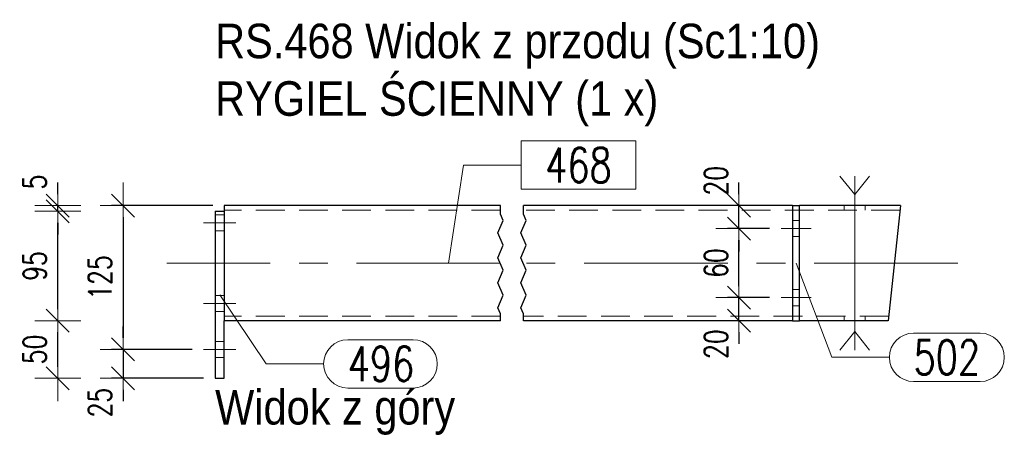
# Model space of a CAD drawing. Header units: millimetres. Extents: x -877 to 135, y 14151 to 14821.
# Tile 20 of 46: x -376 to -290, y 14252 to 14288. Entities that reach past the tile are written whole.
import ezdxf

# ---------------------------------------------------------------- set-up
doc = ezdxf.new("R2010")
doc.units = ezdxf.units.MM
doc.header["$LTSCALE"] = 10
doc.linetypes.add('HIDDEN', pattern=[0.375, 0.25, -0.125])
doc.linetypes.add('MITTE', pattern=[2, 1.25, -0.25, 0.25, -0.25])
doc.layers.get('Defpoints').update_dxf_attribs({"color": 1})
for name, color, linetype, lineweight in [('PS_Bolt', 4, 'Continuous', 13), ('PS_DIM', 4, 'Continuous', 13), ('PS_Hidden', 2, 'HIDDEN', 9), ('PS_Mid', 5, 'MITTE', 15), ('PS_Pos', 1, 'Continuous', 15), ('PS_Shape', 161, 'Continuous', 30), ('PS_SOLID', 7, 'Continuous', 30), ('PS_TEXT', 3, 'Continuous', 18)]:
    doc.layers.add(name, color=color, linetype=linetype, lineweight=lineweight)
doc.styles.add('gil', font='txt', dxfattribs={"width": 0.9})
doc.styles.add('simplex', font='simplex.shx', dxfattribs={"width": 0.75})
doc.dimstyles.new('1_10_PRZ', dxfattribs={"dimtxt": 2, "dimasz": 1, "dimexe": 2, "dimexo": 5, "dimgap": 1, "dimtad": 1, "dimdec": 0, "dimlfac": 10, "dimtxsty": 'simplex', "dimblk": 'dimznak', "dimcen": 2, "dimse1": 1, "dimse2": 1, "dimclrt": 3, "dimadec": 1, "dimazin": 0, "dimtfac": 1, "dimtdec": 0, "dimtix": 1, "dimtmove": 2, "dimatfit": 3, "dimldrblk": 'dim-grot', "dimfxl": 1, "dimarcsym": 0})
doc.dimstyles.new('1_10_SC', dxfattribs={"dimtxt": 2, "dimasz": 1, "dimexe": 1, "dimexo": 1, "dimgap": 1, "dimtad": 1, "dimdec": 0, "dimlfac": 10, "dimtxsty": 'simplex', "dimblk": 'dimznak', "dimcen": 2, "dimclrd": 256, "dimclre": 256, "dimclrt": 3, "dimadec": 1, "dimazin": 0, "dimtfac": 1, "dimtdec": 0, "dimtix": 1, "dimtmove": 2, "dimatfit": 3, "dimldrblk": 'dim-grot', "dimfxl": 1, "dimarcsym": 0})

# ---------------------------------------------------------------- blocks, each defined once
blk = doc.blocks.new('dimznak')
at = {"color": 0}
for points in [[(0, 2), (0, -2)], [(-2, 0), (2, 0)]]:
    blk.add_lwpolyline(points, dxfattribs=at)
at = {"color": 2}
blk.add_lwpolyline([(1, 1), (-1, -1)], dxfattribs=at)
blk = doc.blocks.new('*D445')
at = {"layer": 'Defpoints', "color": 0, "transparency": 16777216}
for p in [(-313.395, 14264.231), (-309.729, 14264.231), (-308.729, 14262.231)]:
    blk.add_point(p, dxfattribs=at)
at = {"layer": 'PS_DIM', "lineweight": -2, "transparency": 16777216}
for p, q in [((-313.395, 14265.231), (-313.395, 14266.231)), ((-310.729, 14264.231), (-314.395, 14264.231)), ((-313.395, 14262.231), (-313.395, 14264.231)), ((-309.729, 14262.231), (-314.395, 14262.231)), ((-313.395, 14261.231), (-313.395, 14260.231))]:
    blk.add_line(p, q, dxfattribs=at)
for p, rotation in [((-313.395, 14264.231), 270), ((-313.395, 14262.231), 90)]:
    blk.add_blockref('dimznak', p, dxfattribs=dict(at, rotation=rotation))
at = {"layer": 'PS_DIM', "color": 3, "transparency": 16777216, "insert": (-315.395, 14260.187), "char_height": 2, "attachment_point": 5, "rotation": 90, "style": 'simplex'}
blk.add_mtext('20', dxfattribs=at)
blk = doc.blocks.new('dim-grot')
blk.add_hatch(color=256).paths.add_polyline_path([(0, 0), (-2, 0.5), (-2, -0.5)])
blk.add_lwpolyline([(0, 0), (-2, 0.5), (-2, -0.5), (0, 0)])
blk = doc.blocks.new('*D446')
at = {"layer": 'Defpoints', "color": 0, "transparency": 16777216}
for p in [(-313.395, 14270.231), (-309.729, 14270.231), (-309.729, 14264.231)]:
    blk.add_point(p, dxfattribs=at)
at = {"layer": 'PS_DIM', "lineweight": -2, "transparency": 16777216}
for p, q in [((-310.729, 14270.231), (-314.395, 14270.231)), ((-313.395, 14265.231), (-313.395, 14269.231)), ((-310.729, 14264.231), (-314.395, 14264.231))]:
    blk.add_line(p, q, dxfattribs=at)
for p, rotation in [((-313.395, 14270.231), 90), ((-313.395, 14264.231), 270)]:
    blk.add_blockref('dimznak', p, dxfattribs=dict(at, rotation=rotation))
at = {"layer": 'PS_DIM', "color": 3, "transparency": 16777216, "insert": (-315.395, 14267.231), "char_height": 2, "attachment_point": 5, "rotation": 90, "style": 'simplex'}
blk.add_mtext('60', dxfattribs=at)
blk = doc.blocks.new('*D447')
at = {"layer": 'Defpoints', "color": 0, "transparency": 16777216}
for p in [(-313.395, 14272.231), (-309.729, 14272.231), (-309.729, 14270.231)]:
    blk.add_point(p, dxfattribs=at)
at = {"layer": 'PS_DIM', "lineweight": -2, "transparency": 16777216}
for p, q in [((-313.395, 14273.231), (-313.395, 14274.231)), ((-310.729, 14272.231), (-314.395, 14272.231)), ((-313.395, 14270.231), (-313.395, 14272.231)), ((-310.729, 14270.231), (-314.395, 14270.231)), ((-313.395, 14269.231), (-313.395, 14268.231))]:
    blk.add_line(p, q, dxfattribs=at)
for p, rotation in [((-313.395, 14272.231), 270), ((-313.395, 14270.231), 90)]:
    blk.add_blockref('dimznak', p, dxfattribs=dict(at, rotation=rotation))
at = {"layer": 'PS_DIM', "color": 3, "transparency": 16777216, "insert": (-315.395, 14274.382), "char_height": 2, "attachment_point": 5, "rotation": 90, "style": 'simplex'}
blk.add_mtext('20', dxfattribs=at)
blk = doc.blocks.new('*D448')
at = {"layer": 'Defpoints', "color": 0, "transparency": 16777216}
for p in [(-358.129, 14272.231), (-366.929, 14259.731), (-359.929, 14259.731)]:
    blk.add_point(p, dxfattribs=at)
at = {"layer": 'PS_DIM', "lineweight": -2, "transparency": 16777216}
for p, q in [((-359.129, 14272.231), (-367.929, 14272.231)), ((-366.929, 14271.231), (-366.929, 14260.731)), ((-360.929, 14259.731), (-367.929, 14259.731))]:
    blk.add_line(p, q, dxfattribs=at)
for p, rotation in [((-366.929, 14272.231), 90), ((-366.929, 14259.731), 270)]:
    blk.add_blockref('dimznak', p, dxfattribs=dict(at, rotation=rotation))
at = {"layer": 'PS_DIM', "color": 3, "transparency": 16777216, "insert": (-368.929, 14265.981), "char_height": 2, "attachment_point": 5, "rotation": 90, "style": 'simplex'}
blk.add_mtext('125', dxfattribs=at)
blk = doc.blocks.new('*D449')
at = {"layer": 'Defpoints', "color": 0, "transparency": 16777216}
for p in [(-359.929, 14259.731), (-366.929, 14257.231), (-358.929, 14257.231)]:
    blk.add_point(p, dxfattribs=at)
at = {"layer": 'PS_DIM', "lineweight": -2, "transparency": 16777216}
for p, q in [((-366.929, 14260.731), (-366.929, 14261.731)), ((-360.929, 14259.731), (-367.929, 14259.731)), ((-366.929, 14259.731), (-366.929, 14257.231)), ((-359.929, 14257.231), (-367.929, 14257.231)), ((-366.929, 14256.231), (-366.929, 14255.231))]:
    blk.add_line(p, q, dxfattribs=at)
for p, rotation in [((-366.929, 14259.731), 270), ((-366.929, 14257.231), 90)]:
    blk.add_blockref('dimznak', p, dxfattribs=dict(at, rotation=rotation))
at = {"layer": 'PS_DIM', "color": 3, "transparency": 16777216, "insert": (-368.929, 14255.115), "char_height": 2, "attachment_point": 5, "rotation": 90, "style": 'simplex'}
blk.add_mtext('25', dxfattribs=at)
blk = doc.blocks.new('*D450')
at = {"layer": 'Defpoints', "color": 0, "transparency": 16777216}
for p in [(-372.602, 14262.231), (-358.129, 14262.231), (-358.129, 14257.231)]:
    blk.add_point(p, dxfattribs=at)
at = {"layer": 'PS_DIM', "color": 0, "lineweight": -2, "transparency": 16777216}
blk.add_line((-372.602, 14258.231), (-372.602, 14261.231), dxfattribs=at)
for p, rotation in [((-372.602, 14262.231), 90), ((-372.602, 14257.231), 270)]:
    blk.add_blockref('dimznak', p, dxfattribs=dict(at, rotation=rotation))
at = {"layer": 'PS_DIM', "color": 3, "transparency": 16777216, "insert": (-374.602, 14259.731), "char_height": 2, "attachment_point": 5, "rotation": 90, "style": 'simplex'}
blk.add_mtext('50', dxfattribs=at)
blk = doc.blocks.new('*D451')
at = {"layer": 'Defpoints', "color": 0, "transparency": 16777216}
for p in [(-372.602, 14271.731), (-358.929, 14271.731), (-358.129, 14262.231)]:
    blk.add_point(p, dxfattribs=at)
at = {"layer": 'PS_DIM', "color": 0, "lineweight": -2, "transparency": 16777216}
blk.add_line((-372.602, 14263.231), (-372.602, 14270.731), dxfattribs=at)
for p, rotation in [((-372.602, 14271.731), 90), ((-372.602, 14262.231), 270)]:
    blk.add_blockref('dimznak', p, dxfattribs=dict(at, rotation=rotation))
at = {"layer": 'PS_DIM', "color": 3, "transparency": 16777216, "insert": (-374.602, 14266.981), "char_height": 2, "attachment_point": 5, "rotation": 90, "style": 'simplex'}
blk.add_mtext('95', dxfattribs=at)
blk = doc.blocks.new('*D452')
at = {"layer": 'Defpoints', "color": 0, "transparency": 16777216}
for p in [(-372.602, 14272.231), (-358.129, 14272.231), (-358.929, 14271.731)]:
    blk.add_point(p, dxfattribs=at)
at = {"layer": 'PS_DIM', "color": 0, "lineweight": -2, "transparency": 16777216}
for p, q in [((-372.602, 14273.231), (-372.602, 14274.231)), ((-372.602, 14271.731), (-372.602, 14272.231)), ((-372.602, 14270.731), (-372.602, 14269.731))]:
    blk.add_line(p, q, dxfattribs=at)
for p, rotation in [((-372.602, 14272.231), 270), ((-372.602, 14271.731), 90)]:
    blk.add_blockref('dimznak', p, dxfattribs=dict(at, rotation=rotation))
at = {"layer": 'PS_DIM', "color": 3, "transparency": 16777216, "insert": (-374.602, 14274.273), "char_height": 2, "attachment_point": 5, "rotation": 90, "style": 'simplex'}
blk.add_mtext('5', dxfattribs=at)
blk = doc.blocks.new('*X967')
at = {"color": 3, "style": 'gil', "width": 0.9}
for s, p in [('RS.468 Widok z przodu (Sc1:10)', (-358.929, 14285.033)), ('RYGIEL ŚCIENNY (1 x)', (-358.929, 14280.033))]:
    blk.add_text(s, height=3, dxfattribs=at).set_placement(p)
blk = doc.blocks.new('*X968')
at = {"color": 4, "linetype": 'Continuous'}
for p, q in [((-303.336, 14273.181), (-304.616, 14274.781)), ((-302.056, 14274.781), (-303.336, 14273.181)), ((-303.336, 14259.681), (-303.336, 14274.781)), ((-303.336, 14261.281), (-304.616, 14259.681)), ((-302.056, 14259.681), (-303.336, 14261.281))]:
    blk.add_line(p, q, dxfattribs=at)
blk = doc.blocks.new('*X970')
at = {"color": 4, "linetype": 'Continuous'}
for p, q in [((-303.336, 14273.181), (-304.616, 14274.781)), ((-302.056, 14274.781), (-303.336, 14273.181)), ((-303.336, 14259.681), (-303.336, 14274.781)), ((-303.336, 14261.281), (-304.616, 14259.681)), ((-302.056, 14259.681), (-303.336, 14261.281))]:
    blk.add_line(p, q, dxfattribs=at)
blk = doc.blocks.new('*X972')
at = {"color": 1}
for p, q in [((-334.129, 14271.488), (-334.129, 14272.231)), ((-332.129, 14271.488), (-332.129, 14272.231)), ((-333.9, 14270.947), (-334.129, 14271.488)), ((-331.9, 14270.947), (-332.129, 14271.488)), ((-334.358, 14269.863), (-333.9, 14270.947)), ((-332.358, 14269.863), (-331.9, 14270.947)), ((-333.9, 14268.779), (-334.358, 14269.863)), ((-331.9, 14268.779), (-332.358, 14269.863)), ((-334.358, 14267.696), (-333.9, 14268.779)), ((-332.358, 14267.696), (-331.9, 14268.779)), ((-333.9, 14266.612), (-334.358, 14267.696)), ((-331.9, 14266.612), (-332.358, 14267.696)), ((-334.358, 14265.529), (-333.9, 14266.612)), ((-332.358, 14265.529), (-331.9, 14266.612)), ((-333.9, 14264.445), (-334.358, 14265.529)), ((-331.9, 14264.445), (-332.358, 14265.529)), ((-334.358, 14263.361), (-333.9, 14264.445)), ((-332.358, 14263.361), (-331.9, 14264.445)), ((-334.129, 14262.82), (-334.358, 14263.361)), ((-334.129, 14262.231), (-334.129, 14262.82)), ((-332.129, 14262.82), (-332.358, 14263.361)), ((-332.129, 14262.231), (-332.129, 14262.82))]:
    blk.add_line(p, q, dxfattribs=at)
at = {"layer": 'PS_Hidden', "color": 2, "linetype": 'HIDDEN'}
for p, q in [((-304.236, 14272.231), (-304.236, 14271.831)), ((-302.436, 14272.231), (-302.436, 14271.831)), ((-358.129, 14271.431), (-358.929, 14271.431)), ((-334.129, 14271.831), (-358.129, 14271.831)), ((-299.4, 14271.831), (-332.129, 14271.831)), ((-308.729, 14270.931), (-308.129, 14270.931)), ((-358.129, 14270.031), (-358.929, 14270.031)), ((-308.729, 14269.531), (-308.129, 14269.531)), ((-358.129, 14264.431), (-358.929, 14264.431)), ((-308.729, 14264.931), (-308.129, 14264.931)), ((-308.729, 14263.531), (-308.129, 14263.531)), ((-358.129, 14263.031), (-358.929, 14263.031)), ((-334.129, 14262.631), (-358.129, 14262.631)), ((-300.382, 14262.631), (-332.129, 14262.631)), ((-304.236, 14262.231), (-304.236, 14262.631)), ((-302.436, 14262.231), (-302.436, 14262.631)), ((-358.929, 14260.431), (-358.129, 14260.431)), ((-358.929, 14259.031), (-358.129, 14259.031))]:
    blk.add_line(p, q, dxfattribs=at)
at = {"layer": 'PS_Mid', "color": 5, "linetype": 'MITTE'}
for p, q in [((-303.336, 14270.831), (-303.336, 14273.231)), ((-303.336, 14270.831), (-303.336, 14273.231)), ((-359.929, 14270.731), (-357.129, 14270.731)), ((-359.929, 14270.731), (-357.129, 14270.731)), ((-307.129, 14270.231), (-309.729, 14270.231)), ((-307.129, 14270.231), (-309.729, 14270.231)), ((-334.129, 14267.231), (-363.129, 14267.231)), ((-294.357, 14267.231), (-332.129, 14267.231)), ((-359.929, 14263.731), (-357.129, 14263.731)), ((-359.929, 14263.731), (-357.129, 14263.731)), ((-307.129, 14264.231), (-309.729, 14264.231)), ((-307.129, 14264.231), (-309.729, 14264.231)), ((-303.336, 14263.631), (-303.336, 14261.231)), ((-303.336, 14263.631), (-303.336, 14261.231)), ((-357.129, 14259.731), (-359.929, 14259.731)), ((-357.129, 14259.731), (-359.929, 14259.731))]:
    blk.add_line(p, q, dxfattribs=at)
at = {"layer": 'PS_SOLID', "color": 7, "linetype": 'Continuous'}
for p, q in [((-358.129, 14272.231), (-358.129, 14262.231)), ((-334.129, 14272.231), (-358.129, 14272.231)), ((-308.729, 14272.231), (-332.129, 14272.231)), ((-308.729, 14272.231), (-308.729, 14262.231)), ((-308.729, 14272.231), (-308.129, 14272.231)), ((-308.129, 14262.231), (-308.129, 14272.231)), ((-299.357, 14272.231), (-308.129, 14272.231)), ((-299.357, 14272.231), (-300.425, 14262.231)), ((-358.929, 14271.731), (-358.929, 14257.231)), ((-358.929, 14271.731), (-358.129, 14271.731)), ((-358.129, 14257.231), (-358.129, 14262.231)), ((-334.129, 14262.231), (-358.129, 14262.231)), ((-308.729, 14262.231), (-332.129, 14262.231)), ((-308.729, 14262.231), (-308.129, 14262.231)), ((-300.425, 14262.231), (-308.129, 14262.231)), ((-358.929, 14257.231), (-358.129, 14257.231))]:
    blk.add_line(p, q, dxfattribs=at)
blk = doc.blocks.new('*X973')
at = {"color": 1}
for p, q in [((-322.352, 14277.85), (-332.338, 14277.85)), ((-332.338, 14277.85), (-332.338, 14273.65)), ((-322.352, 14273.65), (-322.352, 14277.85)), ((-338.634, 14267.231), (-337.338, 14275.75)), ((-337.338, 14275.75), (-332.338, 14275.75)), ((-332.338, 14273.65), (-322.352, 14273.65))]:
    blk.add_line(p, q, dxfattribs=at)
at = {"color": 30, "style": 'simplex', "width": 0.75}
blk.add_text('468', height=3, dxfattribs=at).set_placement((-330.238, 14274.25))
blk = doc.blocks.new('*X974')
at = {"color": 1}
for p, q in [((-358.529, 14264.481), (-354.498, 14258.477)), ((-347.398, 14260.577), (-341.72, 14260.577)), ((-354.498, 14258.477), (-349.498, 14258.477)), ((-347.398, 14256.377), (-341.72, 14256.377))]:
    blk.add_line(p, q, dxfattribs=at)
for centre, start, end in [((-347.398, 14258.477), 90, 270), ((-341.72, 14258.477), 270, 90)]:
    blk.add_arc(centre, 2.1, start, end, dxfattribs=at)
at = {"color": 30, "style": 'simplex', "width": 0.75}
blk.add_text('496', height=3, dxfattribs=at).set_placement((-347.398, 14256.977))
blk = doc.blocks.new('*X975')
at = {"color": 1}
for p, q in [((-308.429, 14267.231), (-305.316, 14259.047)), ((-298.216, 14261.147), (-292.43, 14261.147)), ((-305.316, 14259.047), (-300.316, 14259.047)), ((-298.216, 14256.947), (-292.43, 14256.947))]:
    blk.add_line(p, q, dxfattribs=at)
for centre, start, end in [((-298.216, 14259.047), 90, 270), ((-292.43, 14259.047), 270, 90)]:
    blk.add_arc(centre, 2.1, start, end, dxfattribs=at)
at = {"color": 30, "style": 'simplex', "width": 0.75}
blk.add_text('502', height=3, dxfattribs=at).set_placement((-298.216, 14257.547))
blk = doc.blocks.new('*X976')
at = {"color": 3, "style": 'gil', "width": 0.9}
blk.add_text('Widok z góry', height=3, dxfattribs=at).set_placement((-358.929, 14253.209))

msp = doc.modelspace()

# ---------------------------------------------------------------- block references
at = {"layer": 'PS_Bolt', "color": 4}
for name in ['*X968', '*X970']:
    msp.add_blockref(name, (0, 0), dxfattribs=at)
at = {"layer": 'PS_Pos'}
for name in ['*X973', '*X975', '*X974']:
    msp.add_blockref(name, (0, 0), dxfattribs=at)
at = {"layer": 'PS_Shape', "color": 20}
msp.add_blockref('*X972', (0, 0), dxfattribs=at)
at = {"layer": 'PS_TEXT'}
for name in ['*X967', '*X976']:
    msp.add_blockref(name, (0, 0), dxfattribs=at)

# ---------------------------------------------------------------- dimensions: what is measured, and where the dimension line sits
at = {"layer": 'PS_DIM'}
for base, p1, p2, dimstyle, picture, middle in [((-313.395, 14272.231), (-309.729, 14270.231), (-309.729, 14272.231), '1_10_SC', '*D447', (-315.395, 14274.382)), ((-372.602, 14272.231), (-358.929, 14271.731), (-358.129, 14272.231), '1_10_PRZ', '*D452', (-374.602, 14274.273)), ((-313.395, 14264.231), (-308.729, 14262.231), (-309.729, 14264.231), '1_10_SC', '*D445', (-315.395, 14260.187)), ((-366.929, 14257.231), (-359.929, 14259.731), (-358.929, 14257.231), '1_10_SC', '*D449', (-368.929, 14255.115))]:
    dim = msp.add_linear_dim(base=base, p1=p1, p2=p2, angle=90, dimstyle=dimstyle, dxfattribs=at)
    dim.commit()
    dim.dimension.update_dxf_attribs({"geometry": picture, "text_midpoint": middle, "dimtype": 128})
for base, p1, p2, dimstyle, picture, middle in [((-366.929, 14259.731), (-358.129, 14272.231), (-359.929, 14259.731), '1_10_SC', '*D448', (-368.929, 14265.981)), ((-372.602, 14271.731), (-358.129, 14262.231), (-358.929, 14271.731), '1_10_PRZ', '*D451', (-374.602, 14266.981)), ((-313.395, 14270.231), (-309.729, 14264.231), (-309.729, 14270.231), '1_10_SC', '*D446', (-315.395, 14267.231)), ((-372.602, 14262.231), (-358.129, 14257.231), (-358.129, 14262.231), '1_10_PRZ', '*D450', (-374.602, 14259.731))]:
    dim = msp.add_linear_dim(base=base, p1=p1, p2=p2, angle=90, dimstyle=dimstyle, dxfattribs=at)
    dim.commit()
    dim.dimension.update_dxf_attribs({"geometry": picture, "text_midpoint": middle})

doc.saveas('drawing.dxf')
